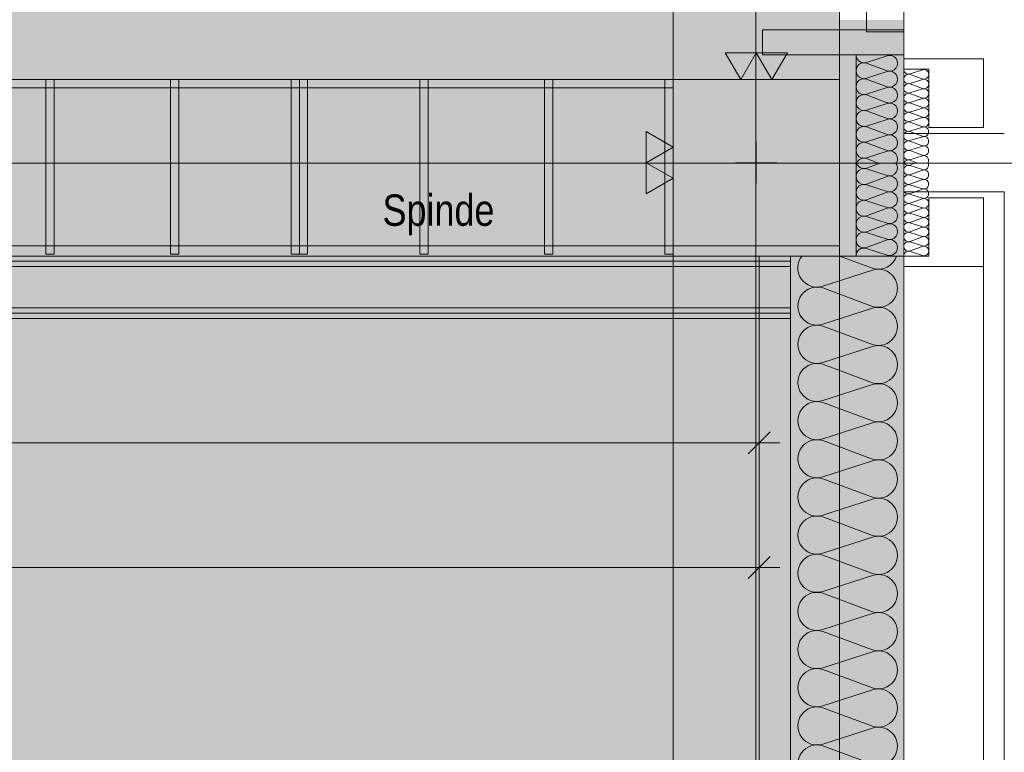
# Model space of a CAD drawing. Extents: x -620 to 3480, y 62 to 1102.
# Tile 13 of 256: x -522 to -475, y 512 to 548. Entities that reach past the tile are written whole.
import ezdxf
from ezdxf.lldxf.tags import DXFTag

# ---------------------------------------------------------------- set-up
doc = ezdxf.new("R2010")
doc.units = 0
doc.layers.get('0').update_dxf_attribs({"lineweight": 13})
for name, color, linetype, lineweight, true_color in [('00 -Bauelemente -Dämmung innen', 7, 'Continuous', 9, 0xff7fe6), ('00 -Bauelemente -Gipskarton', 7, 'Continuous', 9, 0xff7fe6), ('30 -33 Aussenwände- 3 Aussenstützen', 7, 'Continuous', 50, 0x0000dd), ('30 -33 Aussenwände- 7 Fassade_ Elemente', 7, 'Continuous', 9, 0x00aacc), ('30 -34 Innenwände- 2 nichttragend', 7, 'Continuous', 18, 0xff7fe6), ('30 -35 Decken- 1 Konstruktion-Träger- Stahlbeton', 7, 'grob-A06G9SLJ8I', 13, 0x33aa00), ('60- 61 allgemeine Ausstattung- 1 Möbel', 7, 'Continuous', 9, 0x00cccc), ('70 -72 Beschriftung- 1 Beschriftung allgemein', 7, 'Continuous', 9, 0xff6633), ('70 -72 Beschriftung- 2 Beschriftung Bauteile', 7, 'Continuous', 9, 0x9999ff), ('70 -76 Bemaßung- 2 Allgemein', 9, 'Continuous', 5, 0x808080), ('iwb_Layout BA_Markierung', 7, 'Continuous', 9, 0xbadcdc), ('iwb_Schraffur_F90_feuerbestaendig', 1, 'Continuous', 13, 0xff0000), ('iwb_Schraffur_Unterzug', 7, 'Continuous', 5, 0xffffcc)]:
    doc.layers.add(name, color=color, linetype=linetype, lineweight=lineweight, true_color=true_color)
doc.layers.add('70 -71 Achsen- 1 Gebäudeachsen', color=7, linetype='STRICHPUNKT2-A06G9SLK8I', lineweight=18)
doc.styles.get("Standard").update_dxf_attribs({"font": 'ARIALN.TTF'})
tags = doc.linetypes.add('fein_strichliert-A06G9SLL8I', pattern=[4, 1, -2, 1]).pattern_tags.tags
tags[8:9] = [DXFTag(74, 4), DXFTag(75, 0), DXFTag(340, '0'), DXFTag(46, 0.0), DXFTag(50, 0.0), DXFTag(44, 0.0), DXFTag(45, 0.0)]
tags[6:7] = [DXFTag(74, 4), DXFTag(75, 0), DXFTag(340, '0'), DXFTag(46, 0.0), DXFTag(50, 0.0), DXFTag(44, 0.0), DXFTag(45, 0.0)]
tags[4:5] = [DXFTag(74, 4), DXFTag(75, 0), DXFTag(340, '0'), DXFTag(46, 0.0), DXFTag(50, 0.0), DXFTag(44, 0.0), DXFTag(45, 0.0)]
tags = doc.linetypes.add('grob-A06G9SLJ8I', pattern=[14, 3, -8, 3]).pattern_tags.tags
tags[8:9] = [DXFTag(74, 4), DXFTag(75, 0), DXFTag(340, '0'), DXFTag(46, 0.0), DXFTag(50, 0.0), DXFTag(44, 0.0), DXFTag(45, 0.0)]
tags[6:7] = [DXFTag(74, 4), DXFTag(75, 0), DXFTag(340, '0'), DXFTag(46, 0.0), DXFTag(50, 0.0), DXFTag(44, 0.0), DXFTag(45, 0.0)]
tags[4:5] = [DXFTag(74, 4), DXFTag(75, 0), DXFTag(340, '0'), DXFTag(46, 0.0), DXFTag(50, 0.0), DXFTag(44, 0.0), DXFTag(45, 0.0)]
tags = doc.linetypes.add('STRICHPUNKT2-A06G9SLK8I', pattern=[12.7, 6.35, -3.175, 0, -3.175]).pattern_tags.tags
tags[10:11] = [DXFTag(74, 4), DXFTag(75, 0), DXFTag(340, '0'), DXFTag(46, 0.0), DXFTag(50, 0.0), DXFTag(44, 0.0), DXFTag(45, 0.0)]
tags[8:9] = [DXFTag(74, 4), DXFTag(75, 0), DXFTag(340, '0'), DXFTag(46, 0.0), DXFTag(50, 0.0), DXFTag(44, 0.0), DXFTag(45, 0.0)]
tags[6:7] = [DXFTag(74, 4), DXFTag(75, 0), DXFTag(340, '0'), DXFTag(46, 0.0), DXFTag(50, 0.0), DXFTag(44, 0.0), DXFTag(45, 0.0)]
tags[4:5] = [DXFTag(74, 4), DXFTag(75, 0), DXFTag(340, '0'), DXFTag(46, 0.0), DXFTag(50, 0.0), DXFTag(44, 0.0), DXFTag(45, 0.0)]

# ---------------------------------------------------------------- blocks, each defined once
blk = doc.blocks.new('Polygon-A06G9SL98I')
at = {"color": 0, "linetype": 'ByBlock', "lineweight": -2, "ltscale": 0.13}
blk.add_solid([(-490.312, 86.033), (-554.534, 85.862), (-490.147, 1071.438), (-554.534, 1071.438)], dxfattribs=at)
blk = doc.blocks.new('Referenz-A06G9SLM8I')
at = {"layer": '00 -Bauelemente -Dämmung innen', "color": 0, "linetype": 'Continuous', "lineweight": -2, "ltscale": 0.13}
for p, q in [((-554.534, 535.904), (-485.364, 535.904)), ((-554.534, 533.904), (-485.364, 533.904))]:
    blk.add_line(p, q, dxfattribs=at)
at = {"layer": '00 -Bauelemente -Gipskarton', "color": 0, "linetype": 'Continuous', "lineweight": -2, "ltscale": 0.13}
for p, q in [((-554.534, 536.404), (-485.364, 536.404)), ((-554.534, 536.154), (-485.364, 536.154)), ((-554.534, 535.904), (-485.364, 535.904)), ((-554.534, 533.904), (-485.364, 533.904)), ((-554.534, 533.654), (-485.364, 533.654)), ((-554.534, 533.404), (-485.364, 533.404))]:
    blk.add_line(p, q, dxfattribs=at)
at = {"layer": '30 -33 Aussenwände- 3 Aussenstützen', "color": 0, "linetype": 'Continuous', "lineweight": -2, "ltscale": 0.13}
for p, q in [((-491.004, 544.904), (-491.004, 536.904)), ((-483.004, 544.904), (-491.004, 544.904)), ((-483.004, 536.904), (-483.004, 544.904)), ((-491.004, 536.904), (-483.004, 536.904))]:
    blk.add_line(p, q, dxfattribs=at)
at = {"layer": '30 -33 Aussenwände- 3 Aussenstützen', "color": 0, "lineweight": -2}
for p, q in [((-487.004, 541.904), (-487.004, 539.904)), ((-488.004, 540.904), (-486.004, 540.904))]:
    blk.add_line(p, q, dxfattribs=at)
at = {"layer": '30 -33 Aussenwände- 7 Fassade_ Elemente', "color": 0, "linetype": 'Continuous', "lineweight": -2, "ltscale": 0.13}
for p, q in [((-481.704, 547.204), (-481.704, 549.004)), ((-479.904, 549.004), (-479.904, 547.204)), ((-486.704, 547.304), (-479.904, 547.304)), ((-486.704, 546.104), (-486.704, 547.304)), ((-479.904, 547.204), (-481.704, 547.204)), ((-479.904, 547.304), (-479.904, 546.104)), ((-479.904, 546.104), (-486.704, 546.104)), ((-479.904, 546.104), (-482.204, 546.104)), ((-482.204, 546.104), (-482.204, 540.904)), ((-479.904, 540.904), (-479.904, 546.104)), ((-481.704, 545.735), (-480.704, 546.056)), ((-480.704, 545.327), (-481.704, 545.697)), ((-479.904, 545.904), (-479.904, 545.404)), ((-476.064, 545.904), (-479.904, 545.904)), ((-476.064, 542.604), (-476.064, 545.904)), ((-481.704, 544.969), (-480.704, 545.29)), ((-479.904, 545.404), (-478.704, 545.404)), ((-479.604, 545.182), (-479.004, 545.375)), ((-479.004, 544.938), (-479.604, 545.16)), ((-478.704, 545.404), (-478.704, 542.604)), ((-480.704, 544.561), (-481.704, 544.931)), ((-479.604, 544.723), (-479.004, 544.915)), ((-479.004, 544.478), (-479.604, 544.7)), ((-481.704, 544.203), (-480.704, 544.524)), ((-479.605, 544.263), (-479.004, 544.456)), ((-479.005, 544.018), (-479.605, 544.241)), ((-480.704, 543.795), (-481.704, 544.165)), ((-481.704, 543.436), (-480.704, 543.758)), ((-479.605, 543.804), (-479.005, 543.996)), ((-479.005, 543.559), (-479.605, 543.781)), ((-480.704, 543.029), (-481.704, 543.399)), ((-479.605, 543.344), (-479.005, 543.536)), ((-479.006, 543.099), (-479.605, 543.321)), ((-481.704, 542.67), (-480.704, 542.992)), ((-479.606, 542.884), (-479.006, 543.077)), ((-479.006, 542.639), (-479.606, 542.862)), ((-480.704, 542.263), (-481.704, 542.633)), ((-479.904, 542.304), (-475.064, 542.304)), ((-479.606, 542.425), (-479.006, 542.617)), ((-479.006, 542.18), (-479.606, 542.402)), ((-478.704, 542.604), (-476.064, 542.604)), ((-487.004, 539.904), (-487.004, 541.904)), ((-481.704, 541.904), (-480.704, 542.226)), ((-480.704, 541.497), (-481.704, 541.867)), ((-479.606, 541.965), (-479.006, 542.157)), ((-479.007, 541.72), (-479.606, 541.942)), ((-481.704, 541.138), (-480.704, 541.46)), ((-479.607, 541.505), (-479.007, 541.698)), ((-479.007, 541.261), (-479.607, 541.483)), ((-486.004, 540.904), (-488.004, 540.904)), ((-482.204, 536.404), (-482.204, 540.904)), ((-481.704, 541.101), (-481.172, 540.904)), ((-481.704, 540.642), (-480.994, 540.904)), ((-479.904, 540.904), (-479.904, 536.404)), ((-479.904, 540.904), (-479.904, 375.904)), ((-479.607, 541.046), (-479.007, 541.238)), ((-479.607, 541.023), (-479.285, 540.904)), ((-479.607, 540.785), (-479.285, 540.905)), ((-481.704, 540.604), (-480.704, 540.283)), ((-479.607, 540.763), (-479.007, 540.57)), ((-479.007, 540.548), (-479.607, 540.326)), ((-480.704, 540.245), (-481.704, 539.876)), ((-479.607, 540.303), (-479.007, 540.111)), ((-479.007, 540.088), (-479.606, 539.866)), ((-481.704, 539.838), (-480.704, 539.517)), ((-480.704, 539.479), (-481.704, 539.11)), ((-479.904, 539.504), (-479.904, 536.404)), ((-475.064, 539.504), (-479.904, 539.504)), ((-479.606, 539.844), (-479.006, 539.651)), ((-479.006, 539.629), (-479.606, 539.406)), ((-475.064, 377.304), (-475.064, 539.504)), ((-481.704, 539.072), (-480.704, 538.751)), ((-479.606, 539.384), (-479.006, 539.192)), ((-479.006, 539.169), (-479.606, 538.947)), ((-478.704, 536.404), (-478.704, 539.204)), ((-478.704, 539.204), (-476.064, 539.204)), ((-476.064, 539.204), (-476.064, 535.904)), ((-480.704, 538.713), (-481.704, 538.343)), ((-479.606, 538.924), (-479.006, 538.732)), ((-479.006, 538.709), (-479.605, 538.487)), ((-481.704, 538.306), (-480.704, 537.985)), ((-479.605, 538.465), (-479.005, 538.272)), ((-479.005, 538.25), (-479.605, 538.027)), ((-480.704, 537.947), (-481.704, 537.577)), ((-479.605, 538.005), (-479.005, 537.813)), ((-479.005, 537.79), (-479.605, 537.568)), ((-481.704, 537.54), (-480.704, 537.219)), ((-480.704, 537.181), (-481.704, 536.811)), ((-479.605, 537.545), (-479.004, 537.353)), ((-479.004, 537.33), (-479.604, 537.108)), ((-479.604, 537.086), (-479.004, 536.893)), ((-481.704, 536.774), (-480.704, 536.452)), ((-479.004, 536.871), (-479.604, 536.649)), ((-479.604, 536.626), (-479.004, 536.434)), ((-479.904, 536.404), (-486.864, 536.404)), ((-486.864, 536.404), (-486.864, 380.404)), ((-485.364, 380.404), (-485.364, 536.404)), ((-485.364, 536.404), (-482.204, 536.404)), ((-481.404, 535.818), (-482.991, 536.404)), ((-479.904, 536.404), (-482.204, 536.404)), ((-479.904, 535.904), (-479.904, 536.404)), ((-479.904, 536.404), (-478.704, 536.404)), ((-481.404, 535.728), (-483.804, 534.956)), ((-479.904, 380.904), (-479.904, 535.904)), ((-476.064, 535.904), (-479.904, 535.904)), ((-476.064, 535.904), (-476.064, 380.904)), ((-483.804, 534.866), (-481.404, 533.979)), ((-481.404, 533.889), (-483.804, 533.118)), ((-483.804, 533.028), (-481.404, 532.141)), ((-481.404, 532.051), (-483.804, 531.279)), ((-483.804, 531.189), (-481.404, 530.302)), ((-481.404, 530.212), (-483.804, 529.441)), ((-483.804, 529.351), (-481.404, 528.464)), ((-481.404, 528.374), (-483.804, 527.602)), ((-483.804, 527.512), (-481.404, 526.625)), ((-481.404, 526.535), (-483.804, 525.764)), ((-483.804, 525.674), (-481.404, 524.786)), ((-481.404, 524.696), (-483.804, 523.925)), ((-483.804, 523.835), (-481.404, 522.948)), ((-481.404, 522.858), (-483.804, 522.087)), ((-483.804, 521.997), (-481.404, 521.109)), ((-481.404, 521.019), (-483.804, 520.248)), ((-483.804, 520.158), (-481.404, 519.271)), ((-481.404, 519.181), (-483.804, 518.41)), ((-483.804, 518.32), (-481.404, 517.432)), ((-481.404, 517.342), (-483.804, 516.571)), ((-483.804, 516.481), (-481.404, 515.594)), ((-481.404, 515.504), (-483.804, 514.733)), ((-483.804, 514.643), (-481.404, 513.755)), ((-481.404, 513.665), (-483.804, 512.894)), ((-483.804, 512.804), (-481.404, 511.917))]:
    blk.add_line(p, q, dxfattribs=at)
for centre, major_axis, end_param in [((-481.821, 546.099), (-0.383, 0.005), 1.896254), ((-480.587, 545.692), (-0.117, -0.364), 3.765224), ((-481.821, 545.333), (0.117, 0.364), 3.764652), ((-480.587, 544.926), (-0.117, -0.364), 3.765224), ((-479.675, 544.941), (0.071, 0.219), 3.764652), ((-479.674, 545.401), (-0.23, 0.003), 1.896254), ((-478.934, 545.156), (-0.071, -0.219), 3.765224), ((-481.821, 544.567), (0.117, 0.364), 3.764652), ((-479.675, 544.482), (0.071, 0.219), 3.764652), ((-478.934, 544.697), (-0.071, -0.219), 3.765224), ((-481.821, 543.801), (0.117, 0.364), 3.764652), ((-480.587, 544.16), (-0.117, -0.364), 3.765224), ((-479.675, 544.022), (0.071, 0.219), 3.764652), ((-478.934, 544.237), (-0.071, -0.219), 3.765224), ((-480.587, 543.394), (-0.117, -0.364), 3.765224), ((-479.676, 543.562), (0.071, 0.219), 3.764652), ((-478.935, 543.777), (-0.071, -0.219), 3.765224), ((-481.821, 543.035), (0.117, 0.364), 3.764652), ((-481.821, 543.035), (-0.31, 0.225), 1.254884), ((-481.821, 543.035), (0.117, 0.364), 1.254884), ((-479.676, 543.103), (0.071, 0.219), 3.764652), ((-478.935, 543.318), (-0.071, -0.219), 3.765224), ((-481.821, 543.035), (-0.31, -0.225), 1.254884), ((-480.587, 542.628), (0.31, 0.225), 1.255075), ((-480.587, 542.628), (-0.117, -0.364), 3.765224), ((-480.587, 542.628), (0.31, -0.225), 1.255075), ((-479.676, 542.643), (0.071, 0.219), 3.764652), ((-478.935, 542.858), (-0.071, -0.219), 3.765224), ((-481.821, 542.269), (0.117, 0.364), 3.764652), ((-481.821, 542.269), (-0.31, 0.225), 1.254884), ((-481.821, 542.269), (0.117, 0.364), 1.254884), ((-480.587, 542.628), (-0.117, -0.364), 1.255075), ((-479.677, 542.184), (0.071, 0.219), 3.764652), ((-479.677, 542.184), (-0.186, 0.135), 1.254884), ((-479.677, 542.184), (0.071, 0.219), 1.254884), ((-478.936, 542.398), (-0.071, -0.219), 3.765224), ((-481.821, 542.269), (-0.31, -0.225), 1.254884), ((-481.821, 541.503), (0.117, 0.364), 1.254884), ((-480.587, 541.861), (0.31, 0.225), 1.255075), ((-480.587, 541.861), (-0.117, -0.364), 3.765224), ((-480.587, 541.861), (0.31, -0.225), 1.255075), ((-479.677, 541.724), (0.071, 0.219), 3.764652), ((-479.677, 541.724), (-0.186, 0.135), 1.254884), ((-479.677, 542.184), (-0.186, -0.135), 1.254884), ((-479.677, 541.724), (0.071, 0.219), 1.254884), ((-478.936, 541.939), (-0.071, -0.219), 3.765224), ((-478.936, 541.939), (0.186, 0.135), 1.255075), ((-478.936, 541.939), (0.186, -0.135), 1.255075), ((-481.821, 541.503), (-0.31, 0.225), 1.254884), ((-480.587, 541.861), (-0.117, -0.364), 1.255075), ((-480.587, 541.095), (0.332, -0.191), 2.405647), ((-479.677, 541.264), (-0.186, 0.135), 1.254884), ((-479.677, 541.724), (-0.186, -0.135), 1.254884), ((-479.677, 541.264), (0.071, 0.219), 1.254884), ((-478.936, 541.939), (-0.071, -0.219), 1.255075), ((-478.936, 541.479), (-0.071, -0.219), 3.765224), ((-478.936, 541.479), (0.186, 0.135), 1.255075), ((-478.936, 541.479), (-0.071, -0.219), 1.255075), ((-478.936, 541.479), (0.186, -0.135), 1.255075), ((-481.821, 541.006), (-0.369, -0.102), 1.613483), ((-481.821, 540.737), (0.117, 0.364), 1.428714), ((-481.821, 541.503), (-0.31, -0.225), 1.254884), ((-480.587, 540.647), (-0.117, -0.364), 2.619647), ((-479.678, 540.805), (0.071, 0.219), 1.434048), ((-479.678, 541.004), (-0.207, -0.1), 1.434048), ((-479.677, 541.264), (-0.186, -0.135), 1.254884), ((-478.937, 541.019), (0.198, -0.116), 2.411197), ((-478.937, 540.789), (-0.07, -0.219), 2.411197), ((-481.821, 540.24), (-0.31, 0.225), 1.254884), ((-481.821, 540.24), (0.117, 0.364), 1.254884), ((-479.677, 540.544), (-0.186, 0.135), 1.254884), ((-479.677, 540.544), (0.07, 0.219), 1.254884), ((-479.677, 540.544), (-0.186, -0.135), 1.254884), ((-478.936, 540.329), (-0.07, -0.219), 3.765224), ((-478.936, 540.329), (0.186, 0.135), 1.255075), ((-478.936, 540.329), (0.186, -0.135), 1.255075), ((-481.821, 540.24), (-0.31, -0.225), 1.254884), ((-480.587, 539.881), (0.31, 0.225), 1.255075), ((-480.587, 539.881), (-0.117, -0.364), 3.765224), ((-480.587, 539.881), (0.31, -0.225), 1.255075), ((-479.677, 540.085), (0.07, 0.219), 3.764652), ((-479.677, 540.085), (-0.186, 0.135), 1.254884), ((-479.677, 540.085), (0.07, 0.219), 1.254884), ((-479.677, 540.085), (-0.186, -0.135), 1.254884), ((-478.936, 540.329), (-0.07, -0.219), 1.255075), ((-478.936, 539.87), (-0.07, -0.219), 3.765224), ((-478.936, 539.87), (0.186, 0.135), 1.255075), ((-478.936, 539.87), (0.186, -0.135), 1.255075), ((-481.821, 539.474), (0.117, 0.364), 3.764652), ((-481.821, 539.474), (-0.31, 0.225), 1.254884), ((-481.821, 539.474), (0.117, 0.364), 1.254884), ((-480.587, 539.881), (-0.117, -0.364), 1.255075), ((-480.587, 539.115), (0.31, 0.225), 1.255075), ((-480.587, 539.115), (-0.117, -0.364), 3.765224), ((-479.677, 539.625), (0.07, 0.219), 3.764652), ((-479.677, 539.625), (-0.186, 0.135), 1.254884), ((-479.677, 539.625), (0.07, 0.219), 1.254884), ((-479.677, 539.625), (-0.186, -0.135), 1.254884), ((-478.936, 539.87), (-0.07, -0.219), 1.255075), ((-478.936, 539.41), (-0.07, -0.219), 3.765224), ((-481.821, 538.708), (0.117, 0.364), 3.764652), ((-481.821, 539.474), (-0.31, -0.225), 1.254884), ((-481.821, 538.708), (0.117, 0.364), 1.254884), ((-480.587, 539.115), (0.31, -0.225), 1.255075), ((-479.676, 539.165), (0.07, 0.219), 3.764652), ((-478.935, 538.95), (-0.07, -0.219), 3.765224), ((-481.821, 538.708), (-0.31, 0.225), 1.254884), ((-480.587, 539.115), (-0.117, -0.364), 1.255075), ((-480.587, 538.349), (-0.117, -0.364), 3.765224), ((-479.676, 538.706), (0.07, 0.219), 3.764652), ((-478.935, 538.491), (-0.07, -0.219), 3.765224), ((-481.821, 537.942), (0.117, 0.364), 3.764652), ((-481.821, 538.708), (-0.31, -0.225), 1.254884), ((-479.676, 538.246), (0.07, 0.219), 3.764652), ((-479.675, 537.786), (0.07, 0.219), 3.764652), ((-478.935, 538.031), (-0.07, -0.219), 3.765224), ((-481.821, 537.176), (0.117, 0.364), 3.764652), ((-480.587, 537.583), (-0.117, -0.364), 3.765224), ((-479.675, 537.327), (0.07, 0.219), 3.764652), ((-478.934, 537.572), (-0.07, -0.219), 3.765224), ((-480.587, 536.817), (-0.117, -0.364), 3.765224), ((-479.675, 536.867), (0.07, 0.219), 3.764652), ((-478.934, 537.112), (-0.07, -0.219), 3.765224), ((-481.821, 536.41), (0.117, 0.364), 1.896254), ((-479.674, 536.407), (0.07, 0.219), 1.896254), ((-478.934, 536.652), (-0.07, -0.219), 3.765224), ((-484.086, 535.831), (-0.717, 0.574), 2.557098), ((-481.123, 536.692), (-0.282, -0.874), 1.563745), ((-481.123, 534.853), (0.744, 0.539), 1.254884), ((-481.123, 534.853), (0.744, -0.539), 1.254884), ((-484.086, 533.992), (0.282, 0.874), 3.765224), ((-484.086, 533.992), (0.282, 0.874), 1.255075), ((-484.086, 533.992), (-0.744, 0.539), 1.255075), ((-481.123, 534.853), (-0.282, -0.874), 1.254884), ((-481.123, 533.015), (0.744, 0.539), 1.254884), ((-481.123, 533.015), (-0.282, -0.874), 3.764652), ((-484.086, 533.992), (-0.744, -0.539), 1.255075), ((-481.123, 533.015), (0.744, -0.539), 1.254884), ((-484.086, 532.154), (0.282, 0.874), 3.765224), ((-484.086, 532.154), (0.282, 0.874), 1.255075), ((-484.086, 532.154), (-0.744, 0.539), 1.255075), ((-481.123, 533.015), (-0.282, -0.874), 1.254884), ((-481.123, 531.176), (-0.282, -0.874), 3.764652), ((-481.123, 531.176), (0.744, 0.539), 1.254884), ((-484.086, 532.154), (-0.744, -0.539), 1.255075), ((-481.123, 531.176), (0.744, -0.539), 1.254884), ((-484.086, 530.315), (0.282, 0.874), 3.765224), ((-481.123, 531.176), (-0.282, -0.874), 1.254884), ((-481.123, 529.338), (-0.282, -0.874), 3.764652), ((-484.086, 528.476), (0.282, 0.874), 3.765224), ((-481.123, 527.499), (-0.282, -0.874), 3.764652), ((-484.086, 526.638), (0.282, 0.874), 3.765224), ((-481.123, 525.661), (-0.282, -0.874), 3.764652), ((-484.086, 524.799), (0.282, 0.874), 3.765224), ((-481.123, 523.822), (-0.282, -0.874), 3.764652), ((-484.086, 522.961), (0.282, 0.874), 3.765224), ((-481.123, 521.984), (-0.282, -0.874), 3.764652), ((-484.086, 521.122), (0.282, 0.874), 3.765224), ((-481.123, 520.145), (-0.282, -0.874), 3.764652), ((-484.086, 519.284), (0.282, 0.874), 3.765224), ((-481.123, 518.307), (-0.282, -0.874), 3.764652), ((-484.086, 517.445), (0.282, 0.874), 3.765224), ((-481.123, 516.468), (-0.282, -0.874), 3.764652), ((-484.086, 515.607), (0.282, 0.874), 3.765224), ((-481.123, 514.63), (-0.282, -0.874), 3.764652), ((-484.086, 513.768), (0.282, 0.874), 3.765224), ((-481.123, 512.791), (-0.282, -0.874), 3.764652), ((-484.086, 511.93), (0.282, 0.874), 3.765224)]:
    blk.add_ellipse(centre, major_axis=major_axis, ratio=1, start_param=0, end_param=end_param, dxfattribs=at)
at = {"layer": '30 -34 Innenwände- 2 nichttragend', "color": 0, "linetype": 'Continuous', "lineweight": -2, "ltscale": 0.13}
for p, q in [((-554.534, 536.404), (-485.364, 536.404)), ((-554.534, 533.404), (-485.364, 533.404))]:
    blk.add_line(p, q, dxfattribs=at)
at = {"layer": '30 -35 Decken- 1 Konstruktion-Träger- Stahlbeton', "color": 0, "lineweight": -2}
for p, q in [((-491.004, 379.904), (-491.004, 596.904)), ((-483.004, 379.904), (-483.004, 596.904)), ((-491.004, 544.904), (-554.534, 544.904)), ((-491.004, 536.904), (-554.534, 536.904))]:
    blk.add_line(p, q, dxfattribs=at)
at = {"layer": '30 -35 Decken- 1 Konstruktion-Träger- Stahlbeton', "color": 0, "linetype": 'Continuous', "lineweight": -2, "ltscale": 0.13}
blk.add_line((-491.004, 536.904), (-491.004, 544.904), dxfattribs=at)
at = {"layer": '60- 61 allgemeine Ausstattung- 1 Möbel', "color": 0, "linetype": 'fein_strichliert-A06G9SLL8I', "lineweight": -2, "ltscale": 0.13}
for p, q in [((-554.534, 544.904), (-491.004, 544.904)), ((-521.204, 536.504), (-521.204, 544.904)), ((-521.204, 544.904), (-520.804, 544.904)), ((-520.804, 544.904), (-520.804, 536.504)), ((-515.204, 536.504), (-515.204, 544.904)), ((-515.204, 544.904), (-514.804, 544.904)), ((-514.804, 544.904), (-514.804, 536.504)), ((-509.404, 536.504), (-509.404, 544.904)), ((-509.404, 544.904), (-509.004, 544.904)), ((-509.004, 544.904), (-509.004, 536.504)), ((-509.004, 536.504), (-509.004, 544.904)), ((-509.004, 544.904), (-508.604, 544.904)), ((-508.604, 544.904), (-508.604, 536.504)), ((-503.204, 536.504), (-503.204, 544.904)), ((-503.204, 544.904), (-502.804, 544.904)), ((-502.804, 544.904), (-502.804, 536.504)), ((-497.204, 536.504), (-497.204, 544.904)), ((-497.204, 544.904), (-496.804, 544.904)), ((-496.804, 544.904), (-496.804, 536.504)), ((-491.404, 536.504), (-491.404, 544.904)), ((-491.404, 544.904), (-491.004, 544.904)), ((-491.004, 544.904), (-491.004, 536.504)), ((-491.004, 544.904), (-491.004, 544.504)), ((-491.004, 544.504), (-554.534, 544.504)), ((-520.804, 536.504), (-521.204, 536.504)), ((-514.804, 536.504), (-515.204, 536.504)), ((-509.004, 536.504), (-509.404, 536.504)), ((-508.604, 536.504), (-509.004, 536.504)), ((-502.804, 536.504), (-503.204, 536.504)), ((-496.804, 536.504), (-497.204, 536.504)), ((-491.004, 536.504), (-491.404, 536.504))]:
    blk.add_line(p, q, dxfattribs=at)
at = {"layer": '70 -71 Achsen- 1 Gebäudeachsen', "color": 0, "linetype": 'STRICHPUNKT2-A06G9SLK8I', "lineweight": -2, "ltscale": 0.13}
for p, q in [((-487.033, 1075.824), (-487.033, 76.384)), ((-554.534, 540.884), (92.907, 540.884))]:
    blk.add_line(p, q, dxfattribs=at)
at = {"layer": '70 -72 Beschriftung- 2 Beschriftung Bauteile', "color": 0, "lineweight": -2}
for p, q in [((-487.754, 544.904), (-488.504, 546.203)), ((-488.504, 546.203), (-487.004, 546.203)), ((-487.004, 546.203), (-487.754, 544.904)), ((-486.254, 544.904), (-487.004, 546.203)), ((-487.004, 546.203), (-485.504, 546.203)), ((-485.504, 546.203), (-486.254, 544.904)), ((-492.303, 542.404), (-491.004, 541.654)), ((-492.303, 540.904), (-492.303, 542.404)), ((-491.004, 541.654), (-492.303, 540.904)), ((-492.303, 540.904), (-491.004, 540.154)), ((-492.303, 539.404), (-492.303, 540.904)), ((-491.004, 540.154), (-492.303, 539.404))]:
    blk.add_line(p, q, dxfattribs=at)
for points in [[(-487.754, 544.904), (-488.504, 546.203), (-487.754, 546.203)], [(-487.754, 544.904), (-487.754, 546.203), (-487.004, 546.203)], [(-486.254, 544.904), (-487.004, 546.203), (-486.254, 546.203)], [(-486.254, 544.904), (-486.254, 546.203), (-485.504, 546.203)], [(-492.303, 540.904), (-492.303, 542.404), (-491.004, 541.654)], [(-492.303, 539.404), (-492.303, 540.904), (-491.004, 540.154)]]:
    blk.add_solid(points, dxfattribs=at)
at = {"layer": '70 -76 Bemaßung- 2 Allgemein', "color": 0, "linetype": 'Continuous', "lineweight": -2, "ltscale": 0.13}
for p, q in [((-486.864, 529.904), (-486.864, 526.404)), ((-486.334, 527.935), (-487.395, 526.874)), ((-487.924, 527.404), (-554.534, 527.404)), ((-485.864, 527.404), (-487.924, 527.404)), ((-486.864, 523.904), (-486.864, 520.404)), ((-486.334, 521.935), (-487.395, 520.874)), ((-487.924, 521.404), (-554.534, 521.404)), ((-485.864, 521.404), (-487.924, 521.404))]:
    blk.add_line(p, q, dxfattribs=at)
at = {"layer": '70 -72 Beschriftung- 1 Beschriftung allgemein', "color": 0, "linetype": 'Continuous', "lineweight": -2, "ltscale": 0.13, "insert": (-504.999, 539.372), "char_height": 1.51033, "attachment_point": 1}
blk.add_mtext('{\\fArial Narrow;Spinde}', dxfattribs=at)
blk = doc.blocks.new('Referenz-A06G9SLO8I')
at = {"layer": 'iwb_Schraffur_F90_feuerbestaendig', "linetype": 'Continuous', "ltscale": 0.13}
blk.add_solid([(-485.393, 547.784), (-479.934, 547.784), (-485.393, 368.783), (-479.934, 368.783)], dxfattribs=at)
at = {"layer": 'iwb_Schraffur_Unterzug', "linetype": 'Continuous', "ltscale": 0.13}
for points in [[(-491.033, 379.904), (-491.033, 596.884), (-483.033, 379.904), (-483.033, 596.884)], [(-554.534, 544.884), (-491.033, 544.884), (-491.033, 536.884)], [(-554.534, 544.884), (-491.033, 536.884), (-554.534, 537.927)], [(-554.534, 537.927), (-491.033, 536.884), (-554.534, 536.884)]]:
    blk.add_solid(points, dxfattribs=at)

msp = doc.modelspace()

# ---------------------------------------------------------------- block references
at = {"color": 8, "lineweight": 13, "ltscale": 0.13, "true_color": 0x808080}
msp.add_blockref('Referenz-A06G9SLM8I', (0, 0), dxfattribs=at)
at = {"color": 8, "lineweight": 25, "ltscale": 0.25, "true_color": 0x808080}
msp.add_blockref('Referenz-A06G9SLO8I', (0, 0), dxfattribs=at)
at = {"layer": 'iwb_Layout BA_Markierung', "ltscale": 0.13}
msp.add_blockref('Polygon-A06G9SL98I', (0, 0), dxfattribs=at)

doc.saveas('drawing.dxf')
